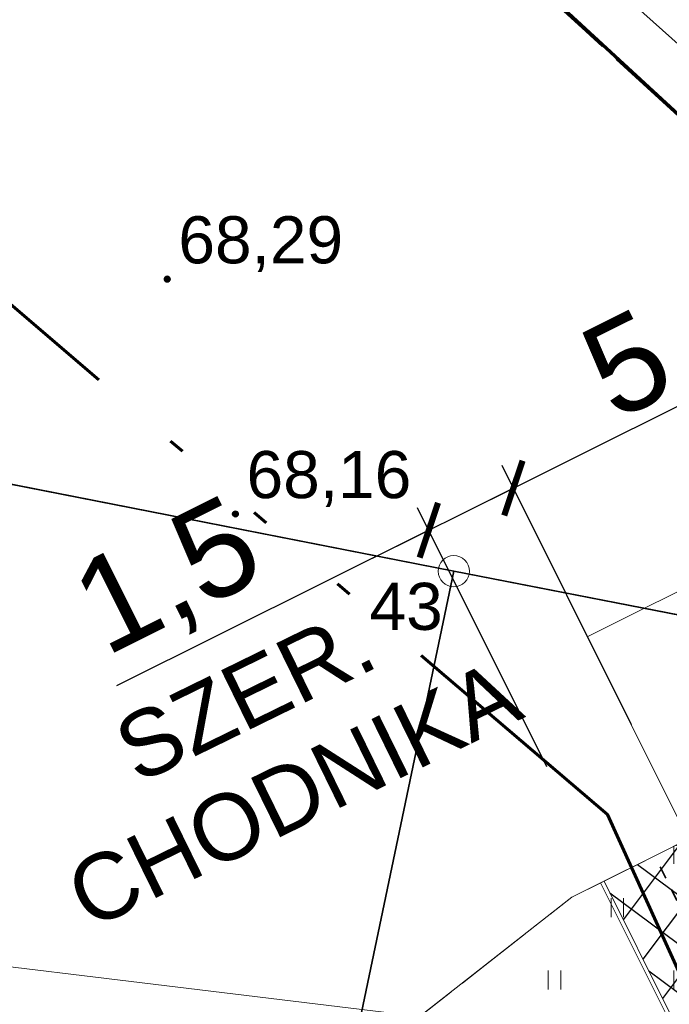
# Model space of a CAD drawing. Header units: millimetres. Extents: x 6501010 to 6502959, y 5884302 to 5886510.
# Tile 28 of 43: x 6502206 to 6502217, y 5885351 to 5885366. Entities that reach past the tile are written whole.
import ezdxf
from ezdxf.enums import TextEntityAlignment as Align

# ---------------------------------------------------------------- set-up
doc = ezdxf.new("R2010")
doc.units = ezdxf.units.MM
for name, pattern in [('0.5_0.5', [1, 0.5, -0.5]), ('ACAD_ISO06W100', [37.5, 24, -3, 0.5, -3, 0.5, -3, 0.5, -3]), ('EGBU01', [2, 0.5, -0.5, 0.5, -0.5]), ('OTKJ_A05', [2, 1.5, -0.5]), ('OTKU_A05', [2, 1.5, -0.5]), ('OTZT_A05', [1.5, 1, -0.5])]:
    doc.linetypes.add(name, pattern=pattern)
doc.layers.get('DEFPOINTS').update_dxf_attribs({"color": 9})
for name, color, linetype, lineweight in [('!!!_elektryczne', 12, 'Continuous', 18), ('!A_granica opracowania', 12, 'Continuous', 40), ('!A_miejsca postojowe', 7, 'Continuous', 18), ('!A_utwardzenia', 12, 'Continuous', 5), ('!A_wymiarowanie', 7, 'Continuous', 30), ('Działki', 9, 'Continuous', 0), ('isa_V10520003E16E075_TUsr', 9, 'Continuous', 25), ('isa_V10520003E16E075_TUsr_19165818BF56C1D4', 9, 'OTKJ_A05', 25), ('Komunikacja (linie)', 9, 'Continuous', 0), ('Komunikacja (obszary)', 9, 'Continuous', 0), ('Pikiety', 9, 'Continuous', 0), ('Przewody kanalizacyjne', 9, 'Continuous', 0), ('Punkty graniczne', 9, 'Continuous', 0), ('Punkty graniczne - numery', 9, 'Continuous', 0), ('Urządzenia towarzyszące (linie)', 9, 'Continuous', 0), ('Użytki gruntowe', 9, 'Continuous', 0), ('Zagospodarowanie terenu (obszary)', 9, 'Continuous', 0)]:
    doc.layers.add(name, color=color, linetype=linetype, lineweight=lineweight)
doc.styles.add('Arial', font='arial.ttf', dxfattribs={"height": 1.5})
doc.styles.add('DOMYSLNA_CZCIONKA', font='arial.ttf')
doc.dimstyles.new('ISO-25', dxfattribs={"dimtxt": 1.3, "dimasz": 0.65, "dimexe": 0.4, "dimexo": 0.8, "dimgap": 0.2, "dimtad": 1, "dimtxsty": 'Arial', "dimblk": 'ARCHTICK', "dimcen": 2.5, "dimdle": 1, "dimclrd": 7, "dimclre": 7, "dimclrt": 7, "dimadec": 0, "dimazin": 0, "dimtfac": 1, "dimtix": 1, "dimtmove": 0, "dimatfit": 3, "dimldrblk": 'OBLIQUE', "dimfxl": 70, "dimfxlon": 1, "dimlwd": -1, "dimlwe": -1, "dimarcsym": 0})

# ---------------------------------------------------------------- blocks, each defined once
blk = doc.blocks.new('OTRS_P05')
at = {"layer": 'isa_V10520003E16E075_TUsr', "true_color": 0x0a0909, "transparency": 33554687}
h = blk.add_hatch(color=18, dxfattribs=at)
h.dxf.hatch_style = 1
h.paths.add_polyline_path([(0.09, 0, 1), (-0.09, 0, 1)])
at = {"layer": 'isa_V10520003E16E075_TUsr', "color": 18, "true_color": 0x0a0909}
blk.add_lwpolyline([(0.09, 0, 1), (-0.09, 0, 1)], format="xyb", close=True, dxfattribs=at)
at = {"layer": 'isa_V10520003E16E075_TUsr_19165818BF56C1D4', "color": 18, "true_color": 0x0a0909}
blk.add_circle((0, 0), 0.09, dxfattribs=at)
blk = doc.blocks.new('EGPG_PS05')
at = {"color": 18, "linetype": 'Continuous', "lineweight": 18, "true_color": 0x000000}
blk.add_circle((0, 0), 0.5, dxfattribs=at)
blk = doc.blocks.new('mp_nn')
at = {"layer": '!A_miejsca postojowe', "color": 12, "linetype": 'Continuous', "lineweight": 13}
for p, q in [((-4873496.026, 7264998.192), (-4873496.302, 7264998.108)), ((-4873495.88, 7264997.655), (-4873496.026, 7264998.192)), ((-4873496.302, 7264998.108), (-4873496.26, 7264997.939)), ((-4873495.939, 7264998.036), (-4873495.858, 7264998.018)), ((-4873496.26, 7264997.939), (-4873496.066, 7264997.981)), ((-4873496.066, 7264997.981), (-4873495.958, 7264997.542)), ((-4873495.958, 7264997.542), (-4873495.414, 7264997.54)), ((-4873495.286, 7264997.653), (-4873495.88, 7264997.655)), ((-4873495.192, 7264996.954), (-4873495.286, 7264997.653)), ((-4873495.414, 7264997.54), (-4873495.379, 7264997.369)), ((-4873495.166, 7264997.45), (-4873495.155, 7264997.365)), ((-4873495.379, 7264997.369), (-4873495.796, 7264997.371)), ((-4873495.796, 7264997.371), (-4873495.796, 7264997.275)), ((-4873495.796, 7264997.275), (-4873495.359, 7264997.274)), ((-4873495.359, 7264997.274), (-4873495.31, 7264997.032)), ((-4873495.31, 7264997.032), (-4873495.31, 7264997.028))]:
    blk.add_line(p, q, dxfattribs=at)
at = {"layer": '!A_miejsca postojowe', "color": 12, "linetype": 'Continuous'}
blk.add_lwpolyline([(-4873497.427, 7264995.274), (-4873493.827, 7264995.274), (-4873493.827, 7265000.274), (-4873497.427, 7265000.274)], close=True, dxfattribs=at)
at = {"layer": '!A_miejsca postojowe', "color": 12, "linetype": 'Continuous', "lineweight": 13}
for centre, radius, start, end in [((-4873495.37, 7264997.907), 0.583, 291.5977, 167.2199), ((-4873495.37, 7264997.907), 0.5, 293.9847, 167.2199), ((-4873495.332, 7264996.862), 0.167, 82.6442, 33.4394)]:
    blk.add_arc(centre, radius, start, end, dxfattribs=at)
blk = doc.blocks.new('_ArchTick')
at = {"color": 0, "linetype": 'ByBlock', "const_width": 0.15}
blk.add_lwpolyline([(-0.5, -0.5), (0.5, 0.5)], dxfattribs=at)
blk = doc.blocks.new('*D37')
at = {"layer": '!A_wymiarowanie', "color": 7}
for p, q in [((6502216.117, 5885355.215), (6502214.059, 5885359.341)), ((6502211.998, 5885357.865), (6502214.238, 5885358.983)), ((6502214.772, 5885354.544), (6502212.714, 5885358.669)), ((6502212.892, 5885358.312), (6502207.925, 5885355.833))]:
    blk.add_line(p, q, dxfattribs=at)
at = {"layer": 'DEFPOINTS', "color": 0, "lineweight": 50}
for p in [(6502214.238, 5885358.983), (6502216.475, 5885354.499), (6502215.13, 5885353.828)]:
    blk.add_point(p, dxfattribs=at)
at = {"layer": '!A_wymiarowanie', "color": 7, "xscale": 0.65, "yscale": 0.65, "zscale": 0.65}
for p, rotation in [((6502214.238, 5885358.983), 26.51650264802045), ((6502212.892, 5885358.312), 206.5165026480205)]:
    blk.add_blockref('_ArchTick', p, dxfattribs=dict(at, rotation=rotation))
at = {"layer": '!A_wymiarowanie', "color": 7, "lineweight": 25, "insert": (6502208.776, 5885357.488), "char_height": 1.5, "attachment_point": 5, "rotation": 26.5165, "style": 'Arial'}
blk.add_mtext('1,5', dxfattribs=at)
blk = doc.blocks.new('_Oblique')
at = {"color": 0, "lineweight": -2}
blk.add_line((-0.5, -0.5), (0.5, 0.5), dxfattribs=at)
blk = doc.blocks.new('*D38')
at = {"layer": '!A_wymiarowanie', "color": 7}
for p, q in [((6502213.343, 5885358.536), (6502219.603, 5885361.66)), ((6502218.981, 5885360.668), (6502218.53, 5885361.571)), ((6502216.117, 5885355.215), (6502214.059, 5885359.341))]:
    blk.add_line(p, q, dxfattribs=at)
at = {"layer": 'DEFPOINTS', "color": 0, "lineweight": 50}
for p in [(6502218.708, 5885361.213), (6502219.338, 5885359.952), (6502216.475, 5885354.499)]:
    blk.add_point(p, dxfattribs=at)
at = {"layer": '!A_wymiarowanie', "color": 7, "xscale": 0.65, "yscale": 0.65, "zscale": 0.65}
for p, rotation in [((6502218.708, 5885361.213), 26.51650264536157), ((6502214.238, 5885358.983), 206.5165026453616)]:
    blk.add_blockref('_ArchTick', p, dxfattribs=dict(at, rotation=rotation))
at = {"layer": '!A_wymiarowanie', "color": 7, "lineweight": 50, "insert": (6502216.043, 5885360.96), "char_height": 1.5, "attachment_point": 5, "rotation": 26.5165, "style": 'Arial'}
blk.add_mtext('5', dxfattribs=at)

msp = doc.modelspace()

# ---------------------------------------------------------------- hatches: boundary and pattern name
at = {"layer": '!A_utwardzenia', "linetype": 'Continuous', "lineweight": -2}
h = msp.add_hatch(dxfattribs=at)
h.set_pattern_fill('ANSI37', color=256, scale=5)
h.set_pattern_definition([(53.2453488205, (-4901.1136, 38362.21866), (-0.500753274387, 0.373993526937), []), (143.2453488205, (-4901.1136, 38362.21866), (-0.373993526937, -0.500753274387), [])])
h.paths.add_polyline_path([(6502203.963, 5885341.254), (6502204.664, 5885344.627), (6502207.69, 5885344.7), (6502215.33, 5885343), (6502216.75, 5885350.58), (6502215.68, 5885352.724), (6502217.022, 5885353.394), (6502218.091, 5885351.251), (6502226.917, 5885355.669), (6502228.198, 5885354.488), (6502218.21, 5885349.5), (6502216.92, 5885342.66), (6502221.29, 5885336.19), (6502224.967, 5885335.435), (6502224.967, 5885335.435), (6502224.971, 5885335.434), (6502225.771, 5885335.28), (6502225.771, 5885335.28), (6502225.771, 5885335.28), (6502234.44, 5885333.602), (6502233.95, 5885331.07), (6502210.28, 5885335.79), (6502210.482, 5885336.778), (6502211.84, 5885336.5), (6502211.97, 5885337.06), (6502211.47, 5885337.17), (6502211.85, 5885339.08), (6502212.36, 5885338.98), (6502212.47, 5885339.55), (6502209.35, 5885340.25), (6502209.189, 5885339.524), (6502208.7, 5885339.63), (6502209.117, 5885341.613), (6502208.56, 5885341.73), (6502208.46, 5885341.24), (6502206.3, 5885341.69), (6502206.4, 5885342.19), (6502205.834, 5885342.318), (6502205.52, 5885340.93)])
h.paths.add_polyline_path([(6502220.142, 5885334.752), (6502219.983, 5885333.957), (6502217.433, 5885334.466), (6502217.591, 5885335.261)], flags=16)
at = {"layer": 'Zagospodarowanie terenu (obszary)'}
h = msp.add_hatch(dxfattribs=at)
h.set_pattern_fill('OTZT', color=256, scale=0.2, style=0, pattern_type=0)
h.set_pattern_definition([(90, (6502207.79, 5885344.15), (-2, 1e-16), [0.3, -1.7]), (90, (6502207.99, 5885344.15), (-2, 1e-16), [0.3, -1.7]), (90, (6502208.79, 5885343), (-2, 1e-16), [0.3, -1.7]), (90, (6502208.99, 5885343), (-2, 1e-16), [0.3, -1.7])])
h.paths.add_polyline_path([(6502207.69, 5885344.7), (6502215.33, 5885343), (6502216.75, 5885350.58), (6502233.99, 5885359.21), (6502233.01, 5885360.472), (6502231.32, 5885360.2), (6502229.34, 5885359.54), (6502215.17, 5885352.47), (6502208.78, 5885347.457), (6502208.456, 5885347.203), (6502208.3, 5885347.08), (6502208.147, 5885346.483), (6502208.03, 5885346.025), (6502207.952, 5885345.722), (6502207.867, 5885345.389), (6502207.758, 5885344.965)], flags=0)

# ---------------------------------------------------------------- linework, layer by layer
at = {"layer": '!!!_elektryczne', "color": 6, "linetype": 'ACAD_ISO06W100', "lineweight": 60, "ltscale": 0.5, "flags": 128}
msp.add_lwpolyline([(6502141.54, 5885417.271), (6502215.734, 5885353.783), (6502217.275, 5885350.379), (6502214.38, 5885335.861), (6502218.41, 5885334.169)], dxfattribs=at)
at = {"layer": '!A_granica opracowania', "lineweight": 70, "flags": 128}
msp.add_lwpolyline([(6502135.64, 5885439.81), (6502156.38, 5885420.69), (6502179.76, 5885399.13), (6502243.42, 5885340.46), (6502270.88, 5885317.06), (6502239.07, 5885168.58), (6502207.7, 5885174.93), (6502176.42, 5885181.26), (6502145.37, 5885187.54), (6502088.97, 5885198.96), (6502114.4, 5885324.63), (6502121.68, 5885360.58), (6502124.66, 5885375.29), (6502122.226, 5885375.8), (6502135.64, 5885439.81)], dxfattribs=at)
at = {"layer": '!A_utwardzenia', "color": 7, "linetype": '0.5_0.5', "lineweight": 35, "ltscale": 0.4}
msp.add_line((6502217.555, 5885350.982), (6502216.485, 5885353.126), dxfattribs=at)
at = {"layer": '!A_utwardzenia', "color": 7, "lineweight": 5, "flags": 128}
for points in [[(6502216.75, 5885350.58), (6502215.68, 5885352.724), (6502217.019, 5885353.393), (6502218.09, 5885351.251), (6502226.917, 5885355.669), (6502228.198, 5885354.488), (6502218.21, 5885349.5), (6502216.92, 5885342.66), (6502221.29, 5885336.19), (6502224.972, 5885335.434), (6502224.972, 5885335.434), (6502224.972, 5885335.434), (6502224.972, 5885335.434), (6502224.971, 5885335.434), (6502225.771, 5885335.28), (6502234.44, 5885333.602)], [(6502215.626, 5885352.698), (6502216.687, 5885350.573), (6502215.282, 5885343.072), (6502207.696, 5885344.76), (6502204.661, 5885344.68)]]:
    msp.add_lwpolyline(points, dxfattribs=at)
at = {"layer": 'Działki', "color": 9, "linetype": 'Continuous', "lineweight": 25, "flags": 128}
for points in [[(6502181.08, 5885406.17), (6502179.76, 5885399.13), (6502227.84, 5885354.82), (6502237.46, 5885352.79), (6502181.08, 5885406.17)], [(6502179.76, 5885399.13), (6502173.5, 5885365.54), (6502180.91, 5885364.02), (6502213.29, 5885357.66), (6502227.84, 5885354.82), (6502179.76, 5885399.13)]]:
    msp.add_lwpolyline(points, close=True, dxfattribs=at)
at = {"layer": 'Działki', "linetype": 'Continuous', "lineweight": 25, "flags": 128}
for points in [[(6502180.91, 5885364.02), (6502145.37, 5885187.54), (6502174.26, 5885181.7), (6502176.42, 5885181.26), (6502213.29, 5885357.66), (6502180.91, 5885364.02)], [(6502213.29, 5885357.66), (6502176.42, 5885181.26), (6502207.7, 5885174.93), (6502243.42, 5885340.46), (6502227.84, 5885354.82), (6502213.29, 5885357.66)]]:
    msp.add_lwpolyline(points, close=True, dxfattribs=at)
at = {"layer": 'Komunikacja (linie)', "linetype": 'Continuous', "lineweight": 18, "flags": 128}
msp.add_lwpolyline([(6502207.69, 5885344.7), (6502208.3, 5885347.08), (6502215.17, 5885352.47), (6502229.34, 5885359.54), (6502231.32, 5885360.2), (6502233.01, 5885360.472), (6502233.99, 5885359.21)], dxfattribs=at)
at = {"layer": 'Komunikacja (obszary)', "linetype": 'OTKJ_A05', "lineweight": 18, "flags": 128}
msp.add_lwpolyline([(6502195.771, 5885394.079), (6502194.117, 5885385.765), (6502225.044, 5885357.397), (6502229.34, 5885359.54), (6502229.613, 5885359.631), (6502230.463, 5885359.914), (6502231.174, 5885360.159), (6502231.206, 5885360.162), (6502231.32, 5885360.2), (6502233.01, 5885360.47), (6502237.9, 5885359.36), (6502233.72, 5885363.36), (6502219.72, 5885376.603), (6502217.52, 5885378.68), (6502215.07, 5885380.95), (6502211.212, 5885384.642), (6502210.89, 5885384.946), (6502205.246, 5885390.279), (6502200.546, 5885394.745), (6502196.612, 5885398.442), (6502196.163, 5885396.009), (6502195.771, 5885394.079)], close=True, dxfattribs=at)
at = {"layer": 'Komunikacja (obszary)', "linetype": 'OTKU_A05', "lineweight": 18, "flags": 128}
msp.add_lwpolyline([(6502204.663, 5885344.627), (6502207.69, 5885344.7), (6502207.739, 5885344.893), (6502207.777, 5885345.041), (6502207.849, 5885345.319), (6502207.921, 5885345.602), (6502208.03, 5885346.025), (6502208.113, 5885346.352), (6502208.216, 5885346.754), (6502208.3, 5885347.08), (6502208.781, 5885347.457), (6502209.099, 5885347.707), (6502209.375, 5885347.923), (6502209.679, 5885348.162), (6502209.973, 5885348.393), (6502210.336, 5885348.678), (6502210.611, 5885348.893), (6502210.993, 5885349.193), (6502211.381, 5885349.497), (6502212.092, 5885350.055), (6502213.913, 5885351.484), (6502215.17, 5885352.47), (6502225.044, 5885357.397), (6502194.12, 5885385.77), (6502178.86, 5885388.96), (6502176.756, 5885377.564), (6502171.564, 5885352.159), (6502174.78, 5885352.09), (6502180.73, 5885350.68), (6502186.529, 5885349.76), (6502186.72, 5885350.73), (6502205.16, 5885347.02), (6502204.663, 5885344.627)], close=True, dxfattribs=at)
at = {"layer": 'Przewody kanalizacyjne', "linetype": 'Continuous', "lineweight": 18, "flags": 128}
msp.add_lwpolyline([(6502112.69, 5885385.67), (6502112.78, 5885385.65), (6502131.26, 5885381.6), (6502155.08, 5885377.71), (6502157.17, 5885376.23), (6502179.32, 5885354.63), (6502234.54, 5885347.92), (6502234.683, 5885348.015), (6502255, 5885361.48)], dxfattribs=at)
at = {"layer": 'Punkty graniczne - numery'}
msp.add_point((6502213.29, 5885357.66), dxfattribs=at)
at = {"layer": 'Urządzenia towarzyszące (linie)', "linetype": 'Continuous', "lineweight": 18, "flags": 128}
msp.add_lwpolyline([(6502147.53, 5885432.79), (6502160.72, 5885420.03), (6502168.99, 5885411.96), (6502166.52, 5885409.23), (6502169.93, 5885406.11), (6502172.4, 5885408.54), (6502188.84, 5885392.7), (6502209.4, 5885372.94), (6502206.94, 5885370.31), (6502210.22, 5885367.23), (6502212.74, 5885369.74), (6502229.17, 5885355.05), (6502234.95, 5885350.31)], dxfattribs=at)
at = {"layer": 'Użytki gruntowe', "linetype": 'EGBU01', "lineweight": 18, "flags": 128}
for points in [[(6502247.8, 5885166.81), (6502245.96, 5885159.09), (6502209.54, 5885166.61), (6502176.72, 5885122.53), (6502164.67, 5885124.98), (6502132.37, 5884970.41), (6502150.902, 5884967.031), (6502162.37, 5884964.94), (6502169.54, 5884963.63), (6502194.23, 5884959.25), (6502198.07, 5884958.58), (6502203, 5884957.71), (6502223.05, 5884954.16), (6502239.98, 5885023.48), (6502252.33, 5885074.38), (6502265.25, 5885127.76), (6502269.28, 5885144.27), (6502275.21, 5885176.97), (6502277.6, 5885190.58), (6502280.62, 5885206.89), (6502273.94, 5885211.96), (6502289.2, 5885295.53), (6502292.24, 5885299.59), (6502301.34, 5885292.12), (6502315.925, 5885281.242), (6502334.15, 5885267.65), (6502341.971, 5885261.779), (6502348.99, 5885256.51), (6502349.93, 5885260.64), (6502335.09, 5885272.09), (6502302.42, 5885297.31), (6502272.11, 5885322.85), (6502244.62, 5885346.01), (6502237.46, 5885352.79), (6502181.08, 5885406.17), (6502157.87, 5885428.14), (6502137.27, 5885447.64), (6502110.82, 5885472.68), (6502082.78, 5885499.23), (6502054.71, 5885525.8), (6502053.26, 5885517.94), (6502081.3, 5885491.35), (6502109.24, 5885464.85), (6502135.64, 5885439.81), (6502156.38, 5885420.69), (6502179.76, 5885399.13), (6502227.84, 5885354.82), (6502243.42, 5885340.46), (6502262.18, 5885324.12), (6502270.88, 5885317.06), (6502278.63, 5885310.76), (6502247.8, 5885166.81)], [(6502092.52, 5885216.53), (6502088.97, 5885198.96), (6502126.22, 5885191.42), (6502145.37, 5885187.54), (6502174.26, 5885181.7), (6502167.45, 5885144.53), (6502165.53, 5885144.89), (6502162.08, 5885127.01), (6502164.98, 5885126.45), (6502164.67, 5885124.98), (6502176.72, 5885122.53), (6502209.54, 5885166.61), (6502245.96, 5885159.09), (6502247.8, 5885166.81), (6502278.63, 5885310.76), (6502270.88, 5885317.06), (6502262.18, 5885324.12), (6502243.42, 5885340.46), (6502227.84, 5885354.82), (6502179.76, 5885399.13), (6502156.38, 5885420.69), (6502135.64, 5885439.81), (6502109.24, 5885464.85), (6502092.53, 5885381.69), (6502089.57, 5885366.98), (6502121.68, 5885360.58), (6502118.04, 5885342.62), (6502114.4, 5885324.63), (6502107.11, 5885288.6), (6502105.919, 5885282.72), (6502099.81, 5885252.56), (6502092.52, 5885216.53)]]:
    msp.add_lwpolyline(points, close=True, dxfattribs=at)
at = {"layer": 'Zagospodarowanie terenu (obszary)', "linetype": 'OTZT_A05', "lineweight": 18, "flags": 128}
msp.add_lwpolyline([(6502207.69, 5885344.7), (6502215.33, 5885343), (6502216.75, 5885350.58), (6502233.99, 5885359.21), (6502233.01, 5885360.472), (6502231.32, 5885360.2), (6502229.34, 5885359.54), (6502215.17, 5885352.47), (6502208.78, 5885347.457), (6502208.456, 5885347.203), (6502208.3, 5885347.08), (6502208.147, 5885346.483), (6502208.03, 5885346.025), (6502207.952, 5885345.722), (6502207.867, 5885345.389), (6502207.758, 5885344.965), (6502207.69, 5885344.7)], close=True, dxfattribs=at)

# ---------------------------------------------------------------- block references
at = {"layer": '!A_miejsca postojowe', "linetype": 'Continuous', "rotation": 116.5165111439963}
msp.add_blockref('mp_nn', (10827180.319, 13489687.594), dxfattribs=at)
at = {"layer": 'Pikiety', "xscale": 0.5, "yscale": 0.5, "zscale": 0.5}
for p in [(6502208.73, 5885362.31), (6502209.815, 5885358.571)]:
    msp.add_blockref('OTRS_P05', p, dxfattribs=at)
at = {"layer": 'Punkty graniczne', "xscale": 0.5, "yscale": 0.5, "zscale": 0.5}
msp.add_blockref('EGPG_PS05', (6502213.29, 5885357.66), dxfattribs=at)

# ---------------------------------------------------------------- texts
at = {"layer": '!A_wymiarowanie', "color": 7, "linetype": 'Continuous', "lineweight": 25, "insert": (6502210.355, 5885354.891), "char_height": 1.05, "attachment_point": 5, "rotation": 26.1077, "style": 'Arial'}
msp.add_mtext('{\\fArial|b0|i0|c0|p34;SZER. \\PCHODNIKA}', dxfattribs=at)
at = {"layer": 'Pikiety', "style": 'DOMYSLNA_CZCIONKA'}
for s, p in [('68,29', (6502210.218, 5885362.937)), ('68,16', (6502211.303, 5885359.198))]:
    msp.add_text(s, height=0.75, dxfattribs=at).set_placement(p, align=Align.MIDDLE_CENTER)
at = {"layer": 'Punkty graniczne - numery', "style": 'DOMYSLNA_CZCIONKA'}
msp.add_text('43', height=0.75, dxfattribs=at).set_placement((6502212.531, 5885357.1), align=Align.MIDDLE_CENTER)

# ---------------------------------------------------------------- dimensions: what is measured, and where the dimension line sits
at = {"layer": '!A_wymiarowanie', "color": 12, "lineweight": 50}
dim = msp.add_linear_dim(base=(6502218.708, 5885361.213), p1=(6502216.475, 5885354.499), p2=(6502219.338, 5885359.952), angle=26.5165, dimstyle='ISO-25', override={"dimtmove": 1}, dxfattribs=at)
dim.commit()
dim.dimension.update_dxf_attribs({"geometry": '*D38', "text_midpoint": (6502216.043, 5885360.96)})
at = {"layer": '!A_wymiarowanie', "color": 2, "linetype": 'Continuous', "lineweight": 25}
dim = msp.add_linear_dim(base=(6502214.238, 5885358.983), p1=(6502215.13, 5885353.828), p2=(6502216.475, 5885354.499), angle=26.5165, dimstyle='ISO-25', override={"dimblk": 'ArchTick'}, dxfattribs=at)
dim.commit()
dim.dimension.update_dxf_attribs({"geometry": '*D37', "text_midpoint": (6502209.267, 5885356.503), "dimtype": 161})

doc.saveas('drawing.dxf')
